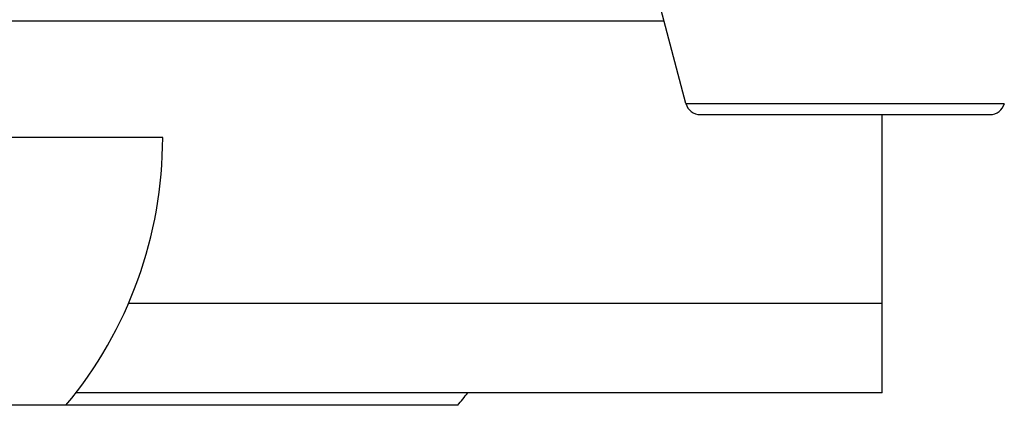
# Model space of a CAD drawing. Extents: x 0 to 420, y 0 to 297.
# Tile 70 of 75: x 376 to 389, y 188 to 193. Entities that reach past the tile are written whole.
import ezdxf

# ---------------------------------------------------------------- set-up
doc = ezdxf.new("R2010")
doc.units = 0
doc.header["$LTSCALE"] = 23.1
doc.layers.get('0').update_dxf_attribs({"linetype": 'CONTINUOUS'})

msp = doc.modelspace()

# ---------------------------------------------------------------- linework, layer by layer
at = {"color": 7, "linetype": 'CONTINUOUS'}
for p, q in [((384.485, 191.823), (383.924, 193.934)), ((371.35, 192.934), (384.19, 192.934)), ((384.485, 191.823), (388.764, 191.823)), ((384.678, 191.674), (388.571, 191.674)), ((387.124, 187.934), (387.124, 191.674)), ((377.452, 191.364), (370.132, 191.364)), ((387.124, 189.134), (376.991, 189.134)), ((387.124, 187.934), (376.285, 187.934)), ((381.417, 187.764), (368.832, 187.764))]:
    msp.add_line(p, q, dxfattribs=at)
for centre, radius, start, end in [((384.678, 191.874), 0.2, 194.8683, 270), ((388.571, 191.874), 0.2, 270, 345.1317), ((371.817, 191.364), 5.635, 320.2896, 360), ((377.082, 191.364), 5.635, 320.2896, 322.4811)]:
    msp.add_arc(centre, radius, start, end, dxfattribs=at)

doc.saveas('drawing.dxf')
